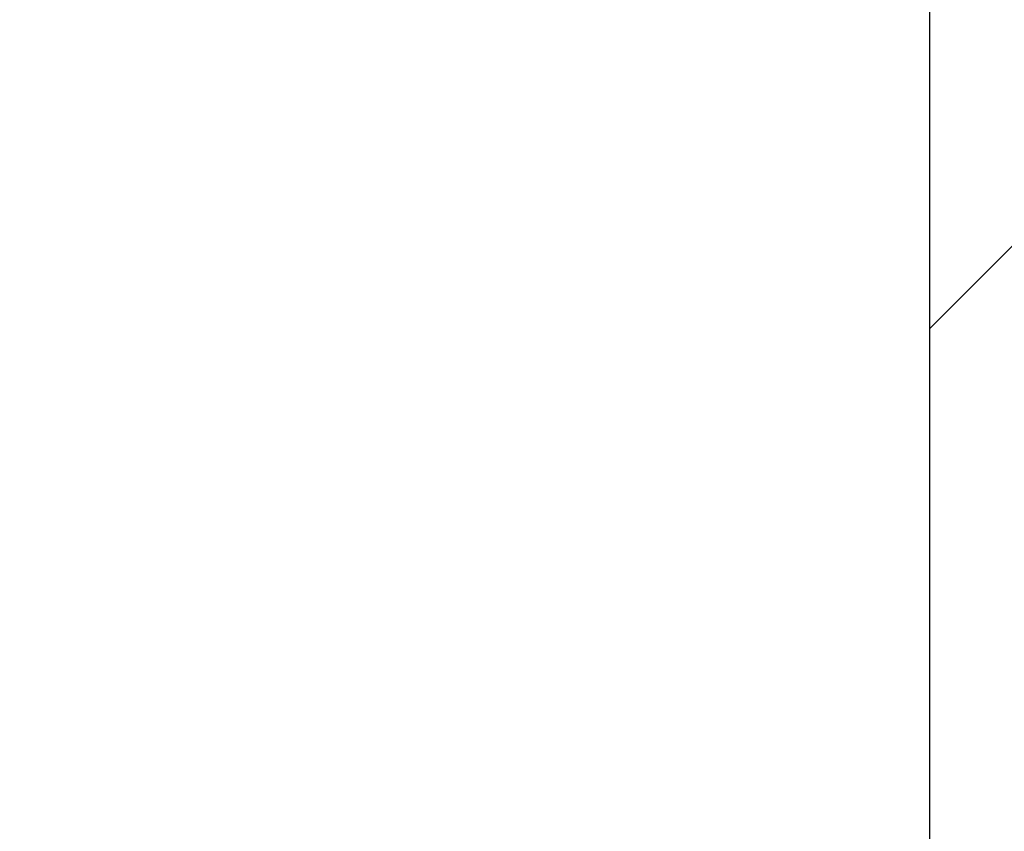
# Model space of a CAD drawing. Header units: millimetres. Extents: x -48448 to 452754, y -13941 to 17062.
# Tile 212 of 256: x 15357.88 to 15363.28, y 3593.78 to 3598.24. Entities that reach past the tile are written whole.
import ezdxf

# ---------------------------------------------------------------- set-up
doc = ezdxf.new("R2010")
doc.units = ezdxf.units.MM

msp = doc.modelspace()

# ---------------------------------------------------------------- hatches: boundary and pattern name
at = {"lineweight": 9}
h = msp.add_hatch(dxfattribs=at)
h.set_pattern_fill('ANSI31', color=256)
h.set_pattern_definition([(45, (-70561.6295, 42151.864), (-2.24506403, 2.24506403), [])])
h.paths.add_polyline_path([(15468.8829, 3594.5862), (15468.8829, 3597.0862), (15398.8829, 3597.0862), (15398.8829, 3527.0862), (15401.3829, 3527.0862, 0.414214), (15405.8829, 3531.5862), (15405.8829, 3581.0862, -0.414214), (15414.8829, 3590.0862), (15464.3829, 3590.0862, 0.414214)])
h.paths.add_polyline_path([(15422.8686, 3605.0862), (15422.8686, 3608.0862), (15362.8686, 3608.0862), (15362.8686, 3568.0862), (15365.8686, 3568.0862, 0.414214), (15368.8686, 3571.0862), (15368.8686, 3596.0862, -0.414214), (15374.8686, 3602.0862), (15419.8686, 3602.0862, 0.414214)])
h = msp.add_hatch()
h.set_pattern_fill('ANSI33', color=256, scale=50)
h.set_pattern_definition([(45, (-70561.63, 42313.1), (-224.5064, 224.5064), []), (45, (-70337.12, 42313.1), (-224.5064, 224.5064), [158.75, -79.375])])
h.paths.add_polyline_path([(14973.8829, 2462.6319), (15373.8834, 2462.6319), (15373.8829, 3568.0837), (15362.8686, 3568.0862), (15362.8686, 3602.0862), (14973.8829, 3602.0862)])

# ---------------------------------------------------------------- linework, layer by layer
msp.add_lwpolyline([(15362.8686, 3568.0862), (15362.8686, 3608.0862), (15422.8686, 3608.0862), (15422.8686, 3605.0862, -0.414214), (15419.8686, 3602.0862), (15374.8686, 3602.0862, 0.414214), (15368.8686, 3596.0862), (15368.8686, 3571.0862, -0.414214), (15365.8686, 3568.0862), (15362.8686, 3568.0862)], format="xyb")

doc.saveas('drawing.dxf')
